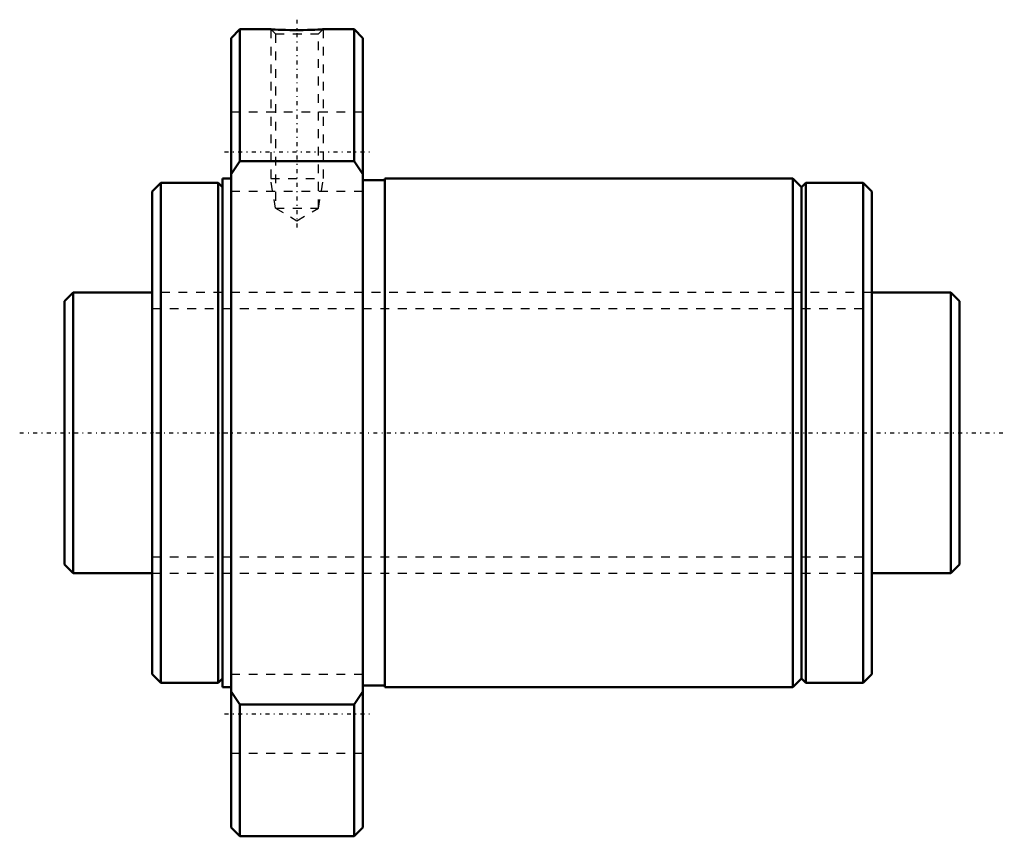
# Model space of a CAD drawing. Header units: millimetres. Extents: x -15 to 97, y -46 to 47.
import ezdxf

# ---------------------------------------------------------------- set-up
doc = ezdxf.new("R2010")
doc.units = ezdxf.units.MM
doc.linetypes.add('Center', pattern=[1.5, 0.45, -0.5, 0.05, -0.5])
doc.linetypes.add('Dashed', pattern=[2, 1, -1])
for name, color, linetype, lineweight in [('2d ConnectionPoints', 7, 'Continuous', 50), ('AM_0', 7, 'Continuous', 50), ('AM_5', 3, 'Continuous', 25), ('AM_7', 7, 'Center', 25), ('AM_9', 6, 'Dashed', 25)]:
    doc.layers.add(name, color=color, linetype=linetype, lineweight=lineweight)

# ---------------------------------------------------------------- blocks, each defined once
blk = doc.blocks.new('1_NRR000SBK_3220_5_6Nut_0_in_SBK3220_5_6RRG0_102LC0_0000__0')
at = {"layer": 'AM_0'}
for p, q in [((10, 46), (9, 45)), ((9, 45), (9, -45)), ((13.51, 46), (10, 46)), ((10, 46), (10, 30.98)), ((23, 46), (19.5, 46)), ((24, 45), (23, 46)), ((23, 46), (23, 30.98)), ((24, 45), (24, -45)), ((10, 30.98), (9, 29.48)), ((23, 30.98), (10, 30.98)), ((24, 29.48), (23, 30.98)), ((1, 28.5), (0, 27.5)), ((7.5, 28.5), (1, 28.5)), ((1, 28.5), (1, -28.5)), ((8, 28), (7.5, 28.5)), ((7.5, 28.5), (7.5, -28.5)), ((9, 29), (8, 29)), ((8, 29), (8, -29)), ((26.5, 28.8), (24, 28.8)), ((73, 29), (26.5, 29)), ((26.5, 29), (26.5, -29)), ((74, 28), (73, 29)), ((73, 29), (73, -29)), ((74.5, 28.5), (74, 28)), ((81, 28.5), (74.5, 28.5)), ((74.5, 28.5), (74.5, -28.5)), ((82, 27.5), (81, 28.5)), ((81, 28.5), (81, -28.5)), ((0, 27.5), (0, -27.5)), ((74, 28), (74, -28)), ((82, 27.5), (82, -27.5)), ((0, -27.5), (1, -28.5)), ((7.5, -28.5), (8, -28)), ((73, -29), (74, -28)), ((74, -28), (74.5, -28.5)), ((81, -28.5), (82, -27.5)), ((1, -28.5), (7.5, -28.5)), ((8, -29), (9, -29)), ((24, -28.8), (26.5, -28.8)), ((26.5, -29), (73, -29)), ((74.5, -28.5), (81, -28.5)), ((9, -29.48), (10, -30.98)), ((23, -30.98), (24, -29.48)), ((10, -30.98), (23, -30.98)), ((10, -30.98), (10, -46)), ((23, -30.98), (23, -46)), ((9, -45), (10, -46)), ((10, -46), (23, -46)), ((23, -46), (24, -45))]:
    blk.add_line(p, q, dxfattribs=at)
blk.add_lwpolyline([(19.5, 46), (19.5, 46), (19.46, 46), (19.33, 45.99), (19.13, 45.98), (18.86, 45.97), (18.53, 45.95), (18.14, 45.94), (17.71, 45.92), (17.22, 45.91), (16.72, 45.91), (16.2, 45.91), (15.7, 45.91), (15.2, 45.93), (14.76, 45.94), (14.36, 45.95), (14.03, 45.97), (13.77, 45.98), (13.6, 45.99), (13.51, 46), (13.5, 46)], dxfattribs=at)
at = {"layer": 'AM_5', "linetype": 'Dashed'}
for p, q in [((13.5, 46), (13.5, 29)), ((19.5, 46), (19.5, 29)), ((14.04, 25.6), (13.5, 29)), ((13.5, 29), (19.5, 29)), ((18.96, 25.6), (19.5, 29))]:
    blk.add_line(p, q, dxfattribs=at)
at = {"layer": 'AM_7'}
for p, q in [((16.5, 47.09), (16.5, 23.09)), ((8.25, 32.04), (24.75, 32.04)), ((8.25, -32.04), (24.75, -32.04))]:
    blk.add_line(p, q, dxfattribs=at)
at = {"layer": 'AM_9'}
for p, q in [((13.5, 46), (14.04, 45.46)), ((14.04, 45.46), (14.04, 25.6)), ((14.04, 45.46), (18.96, 45.46)), ((14.38, 45.95), (14.45, 45.95)), ((18.96, 45.46), (19.5, 46)), ((18.96, 25.6), (18.96, 45.46)), ((24, 36.54), (9, 36.54)), ((9, 27.54), (24, 27.54)), ((14.04, 25.6), (16.5, 24.18)), ((14.04, 25.6), (18.96, 25.6)), ((16.5, 24.18), (18.96, 25.6)), ((82, 16), (0, 16)), ((0, -16), (82, -16)), ((24, -27.54), (9, -27.54)), ((9, -36.54), (24, -36.54))]:
    blk.add_line(p, q, dxfattribs=at)
blk = doc.blocks.new('2_NRR000SBK_3220_5_60Shaft_0_in_SBK3220_5_6RRG0_102LC0_0000__0')
at = {"layer": 'AM_0'}
for p, q in [((-9, 16), (-10, 15)), ((0, 16), (-9, 16)), ((-9, 16), (-9, -16)), ((91, 16), (82, 16)), ((92, 15), (91, 16)), ((91, 16), (91, -16)), ((-10, 15), (-10, -15)), ((92, 15), (92, -15)), ((-10, -15), (-9, -16)), ((91, -16), (92, -15)), ((-9, -16), (0, -16)), ((82, -16), (91, -16))]:
    blk.add_line(p, q, dxfattribs=at)
at = {"layer": 'AM_5', "linetype": 'Dashed'}
for p, q in [((0, 14.1595), (82, 14.1595)), ((0, -14.1595), (82, -14.1595))]:
    blk.add_line(p, q, dxfattribs=at)
at = {"layer": 'AM_7'}
blk.add_line((-15.1, 0), (97.1, 0), dxfattribs=at)
at = {"layer": 'AM_9'}
for p, q in [((82, 16), (0, 16)), ((0, -16), (82, -16))]:
    blk.add_line(p, q, dxfattribs=at)

msp = doc.modelspace()

# ---------------------------------------------------------------- linework, layer by layer
at = {"layer": '2d ConnectionPoints'}
msp.add_point((0, 0), dxfattribs=at)

# ---------------------------------------------------------------- block references
for name in ['1_NRR000SBK_3220_5_6Nut_0_in_SBK3220_5_6RRG0_102LC0_0000__0', '2_NRR000SBK_3220_5_60Shaft_0_in_SBK3220_5_6RRG0_102LC0_0000__0']:
    msp.add_blockref(name, (0, 0))

doc.saveas('drawing.dxf')
